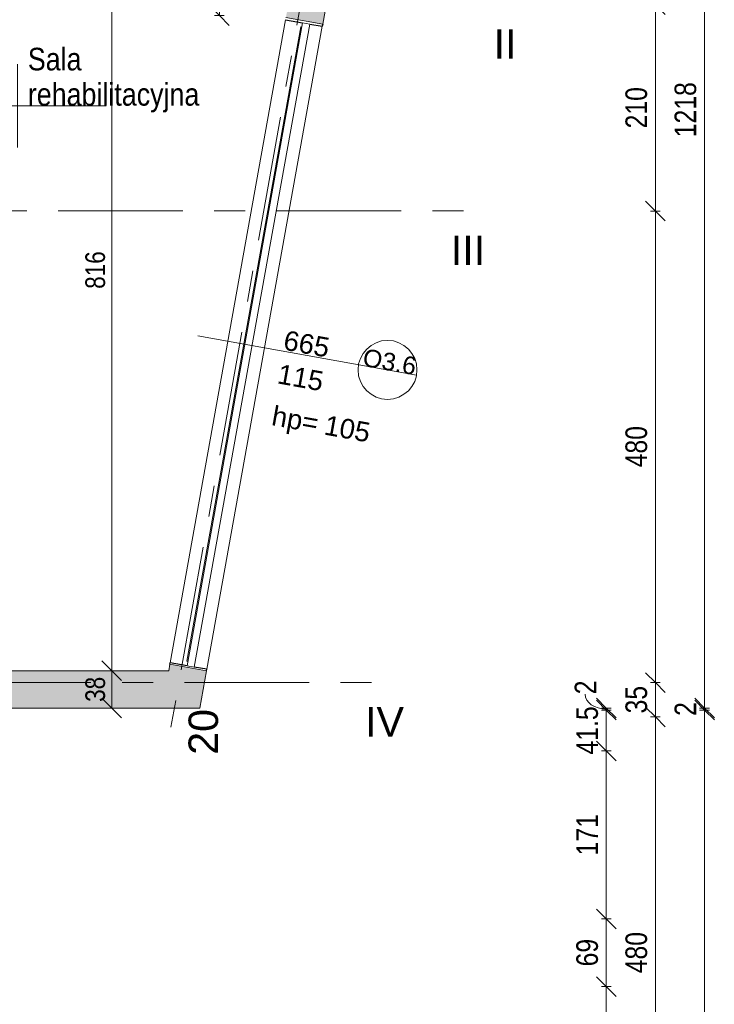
# Model space of a CAD drawing. Header units: centimetres. Extents: x -1737 to 22393, y -8842 to 3838.
# Tile 154 of 174: x 1402 to 2109, y 2036 to 3038. Entities that reach past the tile are written whole.
import ezdxf

# ---------------------------------------------------------------- set-up
doc = ezdxf.new("R2010")
doc.units = ezdxf.units.CM
doc.linetypes.add('Oś', pattern=[222.25, 127, -31.75, 31.75, -31.75])
for name, color, linetype, lineweight in [('A-ANNO-DIMS', 211, 'Continuous', 13), ('A-ANNO-DIMS-100', 211, 'Continuous', 13), ('A-AREA-IDEN', 2, 'Continuous', 13), ('A-GLAZ', 151, 'Continuous', 13), ('A-GLAZ-IDEN', 152, 'Continuous', 13), ('A-WALL', 113, 'Continuous', 13), ('A-WALL-PATT', 111, 'Continuous', 13), ('S-GRID', 1, 'Continuous', 13), ('S-GRID-IDEN', 1, 'Continuous', 13)]:
    doc.layers.add(name, color=color, linetype=linetype, lineweight=lineweight)
doc.styles.add('Arial Narrow_1', font='ARIALN.TTF', dxfattribs={"height": 22})
doc.styles.add('Arial Narrow_2', font='ARIALN.TTF', dxfattribs={"height": 20})
doc.styles.add('Arial_11', font='arial.ttf', dxfattribs={"height": 0.2})
doc.styles.add('Arial_4', font='arial.ttf', dxfattribs={"height": 30})
doc.styles.add('Arial_5', font='arial.ttf', dxfattribs={"height": 20})
doc.styles.add('Arial_7', font='arial.ttf', dxfattribs={"width": 0.85, "height": 23})
doc.styles.add('Arial_9', font='arial.ttf', dxfattribs={"height": 18})
doc.dimstyles.new('Diagonal_1_100__0_1_', dxfattribs={"dimscale": 30.48, "dimtxt": 22.515481, "dimasz": 0.656168, "dimexe": 0.164042, "dimexo": 0.0625, "dimgap": 0.065617, "dimtad": 1, "dimdec": 1, "dimrnd": 0.1, "dimdsep": 46, "dimtxsty": 'Arial Narrow_1', "dimblk1": 'OBLIQUE', "dimblk2": 'OBLIQUE', "dimsah": 1, "dimcen": 0.09, "dimazin": 0, "dimtfac": 1, "dimtdec": 4, "dimtix": 1, "dimtmove": 0, "dimatfit": 3, "dimfxl": 0, "dimtvp": 1, "dimtolj": 1, "dimtzin": 0, "dimarcsym": 0})
doc.dimstyles.new('Diagonal_1_100__0_1__1', dxfattribs={"dimscale": 30.48, "dimtxt": 22.515481, "dimasz": 0.656168, "dimexe": 0.164042, "dimexo": 0.0625, "dimgap": 0.065617, "dimtad": 1, "dimdec": 1, "dimrnd": 0.1, "dimdsep": 46, "dimtxsty": 'Arial Narrow_1', "dimblk1": 'OBLIQUE', "dimblk2": 'OBLIQUE', "dimsah": 1, "dimcen": 0.09, "dimazin": 0, "dimtfac": 1, "dimtdec": 4, "dimtix": 1, "dimtmove": 1, "dimatfit": 3, "dimfxl": 0, "dimtvp": 1, "dimtolj": 1, "dimtzin": 0, "dimarcsym": 0})
doc.dimstyles.new('Diagonal_1_100__0__wewnętrzne', dxfattribs={"dimscale": 30.48, "dimtxt": 20.468619, "dimasz": 0.656168, "dimexe": 0.164042, "dimexo": 0.0625, "dimgap": 0.032808, "dimtad": 1, "dimdec": 0, "dimdsep": 46, "dimtxsty": 'Arial Narrow_2', "dimblk1": 'OBLIQUE', "dimblk2": 'OBLIQUE', "dimsah": 1, "dimcen": 0.09, "dimazin": 0, "dimtfac": 1, "dimtdec": 4, "dimtix": 1, "dimtmove": 0, "dimatfit": 3, "dimfxl": 0, "dimtvp": 1, "dimtolj": 1, "dimtzin": 0, "dimarcsym": 0})

# ---------------------------------------------------------------- blocks, each defined once
blk = doc.blocks.new('Okno - automatyczna etykieta - 665x115-2596210-3_piętro I __3_90 m_ - stan projektowany')
at = {"layer": 'A-GLAZ'}
for p, q in [((-332.5, 1.5), (332.5, 1.5)), ((-332.5, -6), (-332.5, 1.5)), ((-328, 2.5), (328, 2.5)), ((-328, 1.5), (-328, 2.5)), ((328, 2.5), (328, 1.5)), ((332.5, 1.5), (332.5, -6)), ((-332.5, -6), (332.5, -6)), ((332.5, -6), (-332.5, -6))]:
    blk.add_line(p, q, dxfattribs=at)
blk = doc.blocks.new('DIMBLOCK25-3_piętro I __3_90 m_ - stan projektowany')
at = {"layer": 'A-ANNO-DIMS-100', "transparency": 16777216}
for p, q in [((2049.3, 2328.3), (2039.3, 2338.3)), ((2044.3, 2328.3), (2054.3, 2328.3)), ((2049.3, 2328.3), (2044.3, 2328.3)), ((2049.3, 1848.3), (2049.3, 2328.3)), ((2049.3, 2328.3), (2059.3, 2318.3)), ((2049.3, 1848.3), (2039.3, 1858.3)), ((2044.3, 1848.3), (2054.3, 1848.3)), ((2049.3, 1848.3), (2044.3, 1848.3)), ((2049.3, 1848.3), (2059.3, 1838.3))]:
    blk.add_line(p, q, dxfattribs=at)
at = {"layer": 'A-ANNO-DIMS-100', "color": 0, "transparency": 16777216, "insert": (2018.8, 2067.4), "char_height": 22, "width": 50.177, "attachment_point": 1, "rotation": 90, "line_spacing_factor": 0.974696, "style": 'Arial Narrow_1'}
blk.add_mtext('480', dxfattribs=at)
blk = doc.blocks.new('_Oblique')
at = {"color": 0, "linetype": 'ByBlock', "lineweight": -2}
blk.add_line((-0.5, -0.5), (0.5, 0.5), dxfattribs=at)
blk = doc.blocks.new('DIMBLOCK26-3_piętro I __3_90 m_ - stan projektowany')
at = {"layer": 'A-ANNO-DIMS-100', "transparency": 16777216}
for p, q in [((2049.3, 2363.3), (2039.3, 2373.3)), ((2044.3, 2363.3), (2054.3, 2363.3)), ((2049.3, 2363.3), (2044.3, 2363.3)), ((2049.3, 2328.3), (2049.3, 2363.3)), ((2049.3, 2363.3), (2059.3, 2353.3)), ((2049.3, 2328.3), (2039.3, 2338.3)), ((2044.3, 2328.3), (2054.3, 2328.3)), ((2049.3, 2328.3), (2044.3, 2328.3)), ((2049.3, 2328.3), (2059.3, 2318.3))]:
    blk.add_line(p, q, dxfattribs=at)
at = {"layer": 'A-ANNO-DIMS-100', "color": 0, "transparency": 16777216, "insert": (2018.8, 2331.9), "char_height": 22, "width": 33.452, "attachment_point": 1, "rotation": 90, "line_spacing_factor": 0.974696, "style": 'Arial Narrow_1'}
blk.add_mtext('35', dxfattribs=at)
blk = doc.blocks.new('DIMBLOCK27-3_piętro I __3_90 m_ - stan projektowany')
at = {"layer": 'A-ANNO-DIMS-100', "transparency": 16777216}
for p, q in [((2049.3, 2843.3), (2039.3, 2853.3)), ((2044.3, 2843.3), (2054.3, 2843.3)), ((2049.3, 2843.3), (2044.3, 2843.3)), ((2049.3, 2363.3), (2049.3, 2843.3)), ((2049.3, 2843.3), (2059.3, 2833.3)), ((2049.3, 2363.3), (2039.3, 2373.3)), ((2044.3, 2363.3), (2054.3, 2363.3)), ((2049.3, 2363.3), (2044.3, 2363.3)), ((2049.3, 2363.3), (2059.3, 2353.3))]:
    blk.add_line(p, q, dxfattribs=at)
at = {"layer": 'A-ANNO-DIMS-100', "color": 0, "transparency": 16777216, "insert": (2018.8, 2582.4), "char_height": 22, "width": 50.177, "attachment_point": 1, "rotation": 90, "line_spacing_factor": 0.974696, "style": 'Arial Narrow_1'}
blk.add_mtext('480', dxfattribs=at)
blk = doc.blocks.new('DIMBLOCK28-3_piętro I __3_90 m_ - stan projektowany')
at = {"layer": 'A-ANNO-DIMS-100', "transparency": 16777216}
for p, q in [((2049.3, 3053.3), (2039.3, 3063.3)), ((2044.3, 3053.3), (2054.3, 3053.3)), ((2049.3, 3053.3), (2044.3, 3053.3)), ((2049.3, 2843.3), (2049.3, 3053.3)), ((2049.3, 3053.3), (2059.3, 3043.3)), ((2049.3, 2843.3), (2039.3, 2853.3)), ((2044.3, 2843.3), (2054.3, 2843.3)), ((2049.3, 2843.3), (2044.3, 2843.3)), ((2049.3, 2843.3), (2059.3, 2833.3))]:
    blk.add_line(p, q, dxfattribs=at)
at = {"layer": 'A-ANNO-DIMS-100', "color": 0, "transparency": 16777216, "insert": (2018.8, 2927.4), "char_height": 22, "width": 50.177, "attachment_point": 1, "rotation": 90, "line_spacing_factor": 0.974696, "style": 'Arial Narrow_1'}
blk.add_mtext('210', dxfattribs=at)
blk = doc.blocks.new('DIMBLOCK31-3_piętro I __3_90 m_ - stan projektowany')
at = {"layer": 'A-ANNO-DIMS-100', "transparency": 16777216}
for p, q in [((2099.3, 2337.3), (2089.3, 2347.3)), ((2099.3, 2335.3), (2089.3, 2345.3)), ((2094.3, 2337.3), (2104.3, 2337.3)), ((2099.3, 2337.3), (2094.3, 2337.3)), ((2094.3, 2335.3), (2104.3, 2335.3)), ((2099.3, 2335.3), (2094.3, 2335.3)), ((2099.3, 2337.3), (2099.3, 2335.3)), ((2099.3, 2337.3), (2109.3, 2327.3)), ((2099.3, 2335.3), (2109.3, 2325.3))]:
    blk.add_line(p, q, dxfattribs=at)
at = {"layer": 'A-ANNO-DIMS-100', "color": 0, "transparency": 16777216, "insert": (2068.8, 2329.4), "char_height": 22, "width": 16.726, "attachment_point": 1, "rotation": 90, "line_spacing_factor": 0.974696, "style": 'Arial Narrow_1'}
blk.add_mtext('\\fArial Narrow|b0|i0|c238|p34|;2', dxfattribs=at)
blk = doc.blocks.new('DIMBLOCK32-3_piętro I __3_90 m_ - stan projektowany')
at = {"layer": 'A-ANNO-DIMS-100', "transparency": 16777216}
for p, q in [((2099.3, 2335.3), (2089.3, 2345.3)), ((2094.3, 2335.3), (2104.3, 2335.3)), ((2099.3, 2335.3), (2094.3, 2335.3)), ((2099.3, 2335.3), (2099.3, 381.3)), ((2099.3, 2335.3), (2109.3, 2325.3)), ((2099.3, 381.3), (2089.3, 391.3)), ((2094.3, 381.3), (2104.3, 381.3)), ((2099.3, 381.3), (2094.3, 381.3)), ((2099.3, 381.3), (2109.3, 371.3))]:
    blk.add_line(p, q, dxfattribs=at)
at = {"layer": 'A-ANNO-DIMS-100', "color": 0, "transparency": 16777216, "insert": (2068.8, 1330.4), "char_height": 22, "width": 66.903, "attachment_point": 1, "rotation": 90, "line_spacing_factor": 0.974696, "style": 'Arial Narrow_1'}
blk.add_mtext('1954', dxfattribs=at)
blk = doc.blocks.new('DIMBLOCK95-3_piętro I __3_90 m_ - stan projektowany')
at = {"layer": 'A-ANNO-DIMS-100', "transparency": 16777216}
for p, q in [((1495.9, 2375.3), (1485.9, 2385.3)), ((1490.9, 2375.3), (1500.9, 2375.3)), ((1495.9, 2375.3), (1490.9, 2375.3)), ((1495.9, 2337.3), (1495.9, 2375.3)), ((1495.9, 2375.3), (1505.9, 2365.3)), ((1495.9, 2337.3), (1485.9, 2347.3)), ((1490.9, 2337.3), (1500.9, 2337.3)), ((1495.9, 2337.3), (1490.9, 2337.3)), ((1495.9, 2337.3), (1505.9, 2327.3))]:
    blk.add_line(p, q, dxfattribs=at)
at = {"layer": 'A-ANNO-DIMS-100', "color": 0, "transparency": 16777216, "insert": (1469.1, 2343.7), "char_height": 20, "width": 30.411, "attachment_point": 1, "rotation": 90, "line_spacing_factor": 0.974696, "style": 'Arial Narrow_2'}
blk.add_mtext('38', dxfattribs=at)
blk = doc.blocks.new('DIMBLOCK96-3_piętro I __3_90 m_ - stan projektowany')
at = {"layer": 'A-ANNO-DIMS-100', "transparency": 16777216}
for p, q in [((1495.9, 3190.8), (1485.9, 3200.8)), ((1490.9, 3190.8), (1500.9, 3190.8)), ((1495.9, 3190.8), (1490.9, 3190.8)), ((1495.9, 2375.3), (1495.9, 3190.8)), ((1495.9, 3190.8), (1505.9, 3180.8)), ((1495.9, 2375.3), (1485.9, 2385.3)), ((1490.9, 2375.3), (1500.9, 2375.3)), ((1495.9, 2375.3), (1490.9, 2375.3)), ((1495.9, 2375.3), (1505.9, 2365.3))]:
    blk.add_line(p, q, dxfattribs=at)
at = {"layer": 'A-ANNO-DIMS-100', "color": 0, "transparency": 16777216, "insert": (1469.1, 2764.1), "char_height": 20, "width": 45.616, "attachment_point": 1, "rotation": 90, "line_spacing_factor": 0.974696, "style": 'Arial Narrow_2'}
blk.add_mtext('816', dxfattribs=at)
blk = doc.blocks.new('DIMBLOCK135-3_piętro I __3_90 m_ - stan projektowany')
at = {"layer": 'A-ANNO-DIMS-100', "transparency": 16777216}
for p, q in [((2099.3, 3555.3), (2089.3, 3565.3)), ((2094.3, 3555.3), (2104.3, 3555.3)), ((2099.3, 3555.3), (2094.3, 3555.3)), ((2099.3, 2337.3), (2099.3, 3555.3)), ((2099.3, 3555.3), (2109.3, 3545.3)), ((2099.3, 2337.3), (2089.3, 2347.3)), ((2094.3, 2337.3), (2104.3, 2337.3)), ((2099.3, 2337.3), (2094.3, 2337.3)), ((2099.3, 2337.3), (2109.3, 2327.3))]:
    blk.add_line(p, q, dxfattribs=at)
at = {"layer": 'A-ANNO-DIMS-100', "color": 0, "transparency": 16777216, "insert": (2068.8, 2918.4), "char_height": 22, "width": 66.903, "attachment_point": 1, "rotation": 90, "line_spacing_factor": 0.974696, "style": 'Arial Narrow_1'}
blk.add_mtext('1218', dxfattribs=at)
blk = doc.blocks.new('DIMBLOCK208-3_piętro I __3_90 m_ - stan projektowany')
at = {"layer": 'A-ANNO-DIMS-100', "transparency": 16777216}
for p, q in [((1605.5, 3190.8), (1595.5, 3200.8)), ((1600.5, 3190.8), (1610.5, 3190.8)), ((1605.5, 3190.8), (1600.5, 3190.8)), ((1605.5, 3042.2), (1605.5, 3190.8)), ((1605.5, 3190.8), (1615.5, 3180.8)), ((1605.5, 3042.2), (1595.5, 3052.2)), ((1610.5, 3042.2), (1600.5, 3042.2)), ((1605.5, 3042.2), (1615.5, 3032.2)), ((1605.5, 3042.2), (1610.5, 3042.2))]:
    blk.add_line(p, q, dxfattribs=at)
at = {"layer": 'A-ANNO-DIMS-100', "color": 0, "transparency": 16777216, "insert": (1578.7, 3097.5), "char_height": 20, "width": 45.616, "attachment_point": 1, "rotation": 90, "line_spacing_factor": 0.974696, "style": 'Arial Narrow_2'}
blk.add_mtext('149', dxfattribs=at)
blk = doc.blocks.new('DIMBLOCK232-3_piętro I __3_90 m_ - stan projektowany')
at = {"layer": 'A-ANNO-DIMS-100', "transparency": 16777216}
for p, q in [((1999.3, 2053.8), (1989.3, 2063.8)), ((1994.3, 2053.8), (2004.3, 2053.8)), ((1999.3, 2053.8), (1994.3, 2053.8)), ((1999.3, 1882.8), (1999.3, 2053.8)), ((1999.3, 2053.8), (2009.3, 2043.8)), ((1999.3, 1882.8), (1989.3, 1892.8)), ((1994.3, 1882.8), (2004.3, 1882.8)), ((1999.3, 1882.8), (1994.3, 1882.8)), ((1999.3, 1882.8), (2009.3, 1872.8))]:
    blk.add_line(p, q, dxfattribs=at)
at = {"layer": 'A-ANNO-DIMS-100', "color": 0, "transparency": 16777216, "insert": (1968.8, 1947.4), "char_height": 22, "width": 50.177, "attachment_point": 1, "rotation": 90, "line_spacing_factor": 0.974696, "style": 'Arial Narrow_1'}
blk.add_mtext('171', dxfattribs=at)
blk = doc.blocks.new('DIMBLOCK233-3_piętro I __3_90 m_ - stan projektowany')
at = {"layer": 'A-ANNO-DIMS-100', "transparency": 16777216}
for p, q in [((1999.3, 2122.8), (1989.3, 2132.8)), ((1994.3, 2122.8), (2004.3, 2122.8)), ((1999.3, 2122.8), (1994.3, 2122.8)), ((1999.3, 2053.8), (1999.3, 2122.8)), ((1999.3, 2122.8), (2009.3, 2112.8)), ((1999.3, 2053.8), (1989.3, 2063.8)), ((1994.3, 2053.8), (2004.3, 2053.8)), ((1999.3, 2053.8), (1994.3, 2053.8)), ((1999.3, 2053.8), (2009.3, 2043.8))]:
    blk.add_line(p, q, dxfattribs=at)
at = {"layer": 'A-ANNO-DIMS-100', "color": 0, "transparency": 16777216, "insert": (1968.8, 2074.4), "char_height": 22, "width": 33.452, "attachment_point": 1, "rotation": 90, "line_spacing_factor": 0.974696, "style": 'Arial Narrow_1'}
blk.add_mtext('69', dxfattribs=at)
blk = doc.blocks.new('DIMBLOCK234-3_piętro I __3_90 m_ - stan projektowany')
at = {"layer": 'A-ANNO-DIMS-100', "transparency": 16777216}
for p, q in [((1999.3, 2293.8), (1989.3, 2303.8)), ((1994.3, 2293.8), (2004.3, 2293.8)), ((1999.3, 2293.8), (1994.3, 2293.8)), ((1999.3, 2122.8), (1999.3, 2293.8)), ((1999.3, 2293.8), (2009.3, 2283.8)), ((1999.3, 2122.8), (1989.3, 2132.8)), ((1994.3, 2122.8), (2004.3, 2122.8)), ((1999.3, 2122.8), (1994.3, 2122.8)), ((1999.3, 2122.8), (2009.3, 2112.8))]:
    blk.add_line(p, q, dxfattribs=at)
at = {"layer": 'A-ANNO-DIMS-100', "color": 0, "transparency": 16777216, "insert": (1968.8, 2187.4), "char_height": 22, "width": 50.177, "attachment_point": 1, "rotation": 90, "line_spacing_factor": 0.974696, "style": 'Arial Narrow_1'}
blk.add_mtext('171', dxfattribs=at)
blk = doc.blocks.new('DIMBLOCK235-3_piętro I __3_90 m_ - stan projektowany')
at = {"layer": 'A-ANNO-DIMS-100', "transparency": 16777216}
for p, q in [((1999.3, 2335.3), (1989.3, 2345.3)), ((1994.3, 2335.3), (2004.3, 2335.3)), ((1999.3, 2335.3), (1994.3, 2335.3)), ((1999.3, 2293.8), (1999.3, 2335.3)), ((1999.3, 2335.3), (2009.3, 2325.3)), ((1999.3, 2293.8), (1989.3, 2303.8)), ((1994.3, 2293.8), (2004.3, 2293.8)), ((1999.3, 2293.8), (1994.3, 2293.8)), ((1999.3, 2293.8), (2009.3, 2283.8))]:
    blk.add_line(p, q, dxfattribs=at)
at = {"layer": 'A-ANNO-DIMS-100', "color": 0, "transparency": 16777216, "insert": (1968.8, 2290.1), "char_height": 22, "width": 58.755, "attachment_point": 1, "rotation": 90, "line_spacing_factor": 0.974696, "style": 'Arial Narrow_1'}
blk.add_mtext('41.5', dxfattribs=at)
blk = doc.blocks.new('DIMBLOCK236-3_piętro I __3_90 m_ - stan projektowany')
at = {"layer": 'A-ANNO-DIMS-100', "transparency": 16777216}
for p, q in [((1999.3, 2337.3), (1989.3, 2347.3)), ((1999.3, 2335.3), (1989.3, 2345.3)), ((1994.3, 2337.3), (2004.3, 2337.3)), ((1999.3, 2337.3), (1994.3, 2337.3)), ((1994.3, 2335.3), (2004.3, 2335.3)), ((1999.3, 2335.3), (1994.3, 2335.3)), ((1999.3, 2335.3), (1999.3, 2337.3)), ((1999.3, 2337.3), (2009.3, 2327.3)), ((1999.3, 2335.3), (2009.3, 2325.3))]:
    blk.add_line(p, q, dxfattribs=at)
blk.add_ellipse((1999.3, 2351.4), major_axis=(21.6, 0), ratio=0.697251, start_param=3.141593, end_param=4.712389, dxfattribs=at)
at = {"layer": 'A-ANNO-DIMS-100', "color": 0, "transparency": 16777216, "insert": (1967.1, 2351.4), "char_height": 22, "width": 16.726, "attachment_point": 1, "rotation": 90, "line_spacing_factor": 0.974696, "style": 'Arial Narrow_1'}
blk.add_mtext('\\fArial Narrow|b0|i0|c238|p34|;2', dxfattribs=at)
blk = doc.blocks.new('METKA_POMIESZCZENIA2 - Rozbudowana - bez ramki-2396678-3_piętro I __3_90 m_ - stan projektowany')
at = {"layer": 'A-AREA-IDEN'}
for p, q in [((0, 0.425), (0, 0)), ((0.098, 0), (-0.8, 0)), ((-0.8, 0), (0.9, 0)), ((0, 0), (0, -0.425))]:
    blk.add_line(p, q, dxfattribs=at)
blk = doc.blocks.new('Okno_PG_typ 100 - metka _wys_parapetu-2491532-3_piętro I __3_90 m_ - stan projektowany')
at = {"layer": 'A-GLAZ-IDEN'}
blk.add_line((0, -1.895), (0, 0.368), dxfattribs=at)
blk.add_circle((0, 0.068), 0.3, dxfattribs=at)
at = {"layer": 'A-GLAZ-IDEN', "insert": (0.562, -1.004), "char_height": 0.2, "width": 0.4949, "attachment_point": 1, "rotation": 90, "line_spacing_factor": 0.936439, "style": 'Arial_11'}
blk.add_mtext('\\pt1.27,2.54,3.81,5.08,6.35,7.62,8.89,10.16,11.43,12.7,13.97,15.24,16.51,17.78,19.05,20.32,21.59,22.86,24.13,25.4,26.67,27.94,29.21,30.48,31.75,33.02,34.29,35.56,36.83,38.1,39.37,40.64;hp=', dxfattribs=at)

msp = doc.modelspace()

# ---------------------------------------------------------------- hatches: boundary and pattern name
at = {"layer": 'A-WALL-PATT', "lineweight": 5}
h = msp.add_hatch(color=254, dxfattribs=at)
h.paths.add_polyline_path([(1547.1, 2337.33), (1585.71, 2337.33), (1592.53, 2375.33), (1553.92, 2375.33)], flags=0)
h.paths.add_polyline_path([(1710.71, 3033.73), (1796.07, 3509.33), (1757.46, 3509.33), (1673.25, 3040.16), (1700.3, 3035.39), (1710.65, 3033.74)], flags=0)
h = msp.add_hatch(color=254, dxfattribs=at)
h.paths.add_polyline_path([(1585.71, 2375.33), (1592.53, 2375.33), (1555.13, 2382.04), (1553.92, 2375.33), (1572.62, 2375.33)], flags=0)
h.paths.add_polyline_path([(1710.65, 3033.44), (1710.65, 3033.74), (1700.3, 3035.3), (1710.28, 3033.51)], flags=0)
msp.add_hatch(color=254, dxfattribs=at).paths.add_polyline_path([(1547.1, 2337.33), (1553.92, 2375.33), (1209.38, 2375.33), (1209.38, 2337.33), (1261.75, 2337.33)], flags=0)

# ---------------------------------------------------------------- linework, layer by layer
at = {"layer": 'A-WALL', "lineweight": 9}
for p, q in [((1804.33, 3555.33), (1710.65, 3033.44)), ((1555.39, 2383.52), (1672.87, 3038.06)), ((1710.28, 3031.34), (1592.8, 2376.8)), ((1234.38, 2375.33), (1553.92, 2375.33)), ((1555.13, 2382.04), (1553.92, 2375.33)), ((1585.71, 2337.33), (1592.53, 2375.33)), ((1585.71, 2337.33), (1209.38, 2337.33))]:
    msp.add_line(p, q, dxfattribs=at)
at = {"layer": 'A-WALL', "color": 250, "lineweight": 25}
for p, q in [((1672.87, 3038.06), (1690.1, 3034.96)), ((1697.48, 3033.64), (1710.28, 3031.34)), ((1710.65, 3033.44), (1710.28, 3031.34)), ((1555.13, 2382.04), (1555.39, 2383.52)), ((1572.62, 2380.42), (1555.39, 2383.52)), ((1592.8, 2376.8), (1580, 2379.1)), ((1592.53, 2375.33), (1592.8, 2376.8))]:
    msp.add_line(p, q, dxfattribs=at)
at = {"layer": 'A-WALL'}
for p, q in [((1673.25, 3040.16), (1710.65, 3033.44)), ((1592.53, 2375.33), (1555.13, 2382.04))]:
    msp.add_line(p, q, dxfattribs=at)
at = {"layer": 'S-GRID', "linetype": 'Oś'}
for p, q in [((1785.44, 3594.96), (1556.23, 2317.96)), ((-1225.62, 2843.33), (1859.41, 2843.33)), ((-1319.27, 2363.33), (1774.38, 2363.33))]:
    msp.add_line(p, q, dxfattribs=at)

# ---------------------------------------------------------------- block references
at = {"layer": 'A-AREA-IDEN', "xscale": 99.99999999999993, "yscale": 99.99999999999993, "zscale": 99.99999999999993}
msp.add_blockref('METKA_POMIESZCZENIA2 - Rozbudowana - bez ramki-2396678-3_piętro I __3_90 m_ - stan projektowany', (1400.12, 2950.38), dxfattribs=at)
at = {"layer": 'A-GLAZ', "rotation": 79.82448915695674}
msp.add_blockref('Okno - automatyczna etykieta - 665x115-2596210-3_piętro I __3_90 m_ - stan projektowany', (1632.84, 2707.43), dxfattribs=at)
at = {"layer": 'A-GLAZ-IDEN', "xscale": 99.99999999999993, "yscale": 99.99999999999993, "zscale": 99.99999999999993, "rotation": 259.824489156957}
msp.add_blockref('Okno_PG_typ 100 - metka _wys_parapetu-2491532-3_piętro I __3_90 m_ - stan projektowany', (1769.95, 2682.82), dxfattribs=at)

# ---------------------------------------------------------------- texts
at = {"layer": 'A-AREA-IDEN', "insert": (1410.55, 2943.6), "char_height": 23, "width": 172.04, "attachment_point": 7, "line_spacing_factor": 0.936439, "style": 'Arial_7'}
msp.add_mtext('\\pt84.99995,169.9999,255.00008,340.00003,424.99998,509.99993,595.00011,680.00006,765.00001,849.99996,934.99991,1020.00009,1105.00004,1189.99999,1274.99994,1359.99989,1445.00007,1530.00002,1614.99997,1699.99992,1785.0001,1870.00005,1955,2039.99995,2124.9999,2210.00008,2295.00003,2379.99998,2464.99993,2550.00011,2635.00006,2720.00001;Sala\\Prehabilitacyjna', dxfattribs=at)
at = {"layer": 'A-GLAZ-IDEN', "rotation": 349.82449, "line_spacing_factor": 0.936439}
for s, insert, char_height, width, attachment_point, style in [('\\pt127,254,381,508,635,762,889,1016,1143,1270,1397,1524,1651,1778,1905,2032,2159,2286,2413,2540,2667,2794,2921,3048,3175,3302,3429,3556,3683,3810,3937,4064;665', (1694.31, 2707.97), 20, 48.3, 5, 'Arial_5'), ('\\pt127.00008,253.99998,381.00006,507.99996,635.00004,761.99994,889.00002,1015.99992,1143,1270.00008,1396.99998,1524.00006,1650.99996,1778.00004,1904.99994,2032.00002,2158.99992,2286,2413.00008,2539.99998,2667.00006,2793.99996,2921.00004,3047.99994,3175.00002,3301.99992,3429,3556.00008,3682.99998,3810.00006,3936.99996,4064.00004;O3.6', (1778.84, 2689.74), 18, 54.3, 5, 'Arial_9'), ('\\pt127,254,381,508,635,762,889,1016,1143,1270,1397,1524,1651,1778,1905,2032,2159,2286,2413,2540,2667,2794,2921,3048,3175,3302,3429,3556,3683,3810,3937,4064;115', (1688.15, 2673.64), 20, 48.3, 5, 'Arial_5'), ('\\pt127,254,381,508,635,762,889,1016,1143,1270,1397,1524,1651,1778,1905,2032,2159,2286,2413,2540,2667,2794,2921,3048,3175,3302,3429,3556,3683,3810,3937,4064;105', (1714.64, 2635.62), 20, 48.3, 1, 'Arial_5')]:
    msp.add_mtext(s, dxfattribs=dict(at, insert=insert, char_height=char_height, width=width, attachment_point=attachment_point, style=style))
at = {"layer": 'S-GRID-IDEN', "char_height": 30, "attachment_point": 5, "line_spacing_factor": 0.936439, "style": 'Arial_4'}
for s, insert, width in [('\\pt126.9999,254.0001,381,507.9999,635.0001,762,888.9999,1016.0001,1143,1269.9999,1397.0001,1524,1650.9999,1778.0001,1905,2031.9999,2159.0001,2286,2412.9999,2540.0001,2667,2793.9999,2921.0001,3048,3174.9999,3302.0001,3429,3555.9999,3683.0001,3810,3936.9999,4064.0001;II', (1896.27, 3013.38), 24.5), ('\\pt126.9999,254.0001,381,507.9999,635.0001,762,888.9999,1016.0001,1143,1269.9999,1397.0001,1524,1650.9999,1778.0001,1905,2031.9999,2159.0001,2286,2412.9999,2540.0001,2667,2793.9999,2921.0001,3048,3174.9999,3302.0001,3429,3555.9999,3683.0001,3810,3936.9999,4064.0001;III', (1858.58, 2803.38), 36.4), ('\\pt126.9999,254.0001,381,507.9999,635.0001,762,888.9999,1016.0001,1143,1269.9999,1397.0001,1524,1650.9999,1778.0001,1905,2031.9999,2159.0001,2286,2412.9999,2540.0001,2667,2793.9999,2921.0001,3048,3174.9999,3302.0001,3429,3555.9999,3683.0001,3810,3936.9999,4064.0001;IV', (1773.6, 2323.38), 41)]:
    msp.add_mtext(s, dxfattribs=dict(at, insert=insert, width=width))
at = {"layer": 'S-GRID-IDEN', "insert": (1589.33, 2313.1), "char_height": 30, "width": 48.3, "attachment_point": 5, "rotation": 90, "line_spacing_factor": 0.936439, "style": 'Arial_4'}
msp.add_mtext('\\pt126.9999,254.0001,381,507.9999,635.0001,762,888.9999,1016.0001,1143,1269.9999,1397.0001,1524,1650.9999,1778.0001,1905,2031.9999,2159.0001,2286,2412.9999,2540.0001,2667,2793.9999,2921.0001,3048,3174.9999,3302.0001,3429,3555.9999,3683.0001,3810,3936.9999,4064.0001;20', dxfattribs=at)

# ---------------------------------------------------------------- dimensions: what is measured, and where the dimension line sits
at = {"layer": 'A-ANNO-DIMS'}
for base, p1, p2, dimstyle, override, picture, middle in [((2099.25, 3555.33), (2094.25, 2337.33), (2094.25, 3555.33), 'Diagonal_1_100__0_1_', {"dimpost": '<>', "dimfxl": 1218}, 'DIMBLOCK135-3_piętro I __3_90 m_ - stan projektowany', (2086.02, 2946.33)), ((1495.9409524, 3190.82555458), (1490.9409524, 2375.32555458), (1490.9409524, 3190.82555458), 'Diagonal_1_100__0__wewnętrzne', {"dimpost": '<>', "dimfxl": 815.5}, 'DIMBLOCK96-3_piętro I __3_90 m_ - stan projektowany', (1484.72949259, 2783.07555458)), ((1605.51, 3190.83), (1610.51, 3042.23), (1600.51, 3190.83), 'Diagonal_1_100__0__wewnętrzne', {"dimpost": '<>', "dimfxl": 148.930221}, 'DIMBLOCK208-3_piętro I __3_90 m_ - stan projektowany', (1594.3, 3116.53)), ((2049.25, 3053.33), (2044.25, 2843.33), (2044.25, 3053.33), 'Diagonal_1_100__0_1_', {"dimpost": '<>', "dimfxl": 210}, 'DIMBLOCK28-3_piętro I __3_90 m_ - stan projektowany', (2036.02, 2948.33)), ((2049.25, 2843.33), (2044.25, 2363.33), (2044.25, 2843.33), 'Diagonal_1_100__0_1_', {"dimpost": '<>', "dimfxl": 480}, 'DIMBLOCK27-3_piętro I __3_90 m_ - stan projektowany', (2036.02, 2603.33)), ((1495.94, 2375.33), (1490.94, 2337.33), (1490.94, 2375.33), 'Diagonal_1_100__0__wewnętrzne', {"dimpost": '<>', "dimfxl": 38}, 'DIMBLOCK95-3_piętro I __3_90 m_ - stan projektowany', (1484.73, 2356.33)), ((2049.25, 2363.33), (2044.25, 2328.33), (2044.25, 2363.33), 'Diagonal_1_100__0_1_', {"dimpost": '<>', "dimfxl": 35}, 'DIMBLOCK26-3_piętro I __3_90 m_ - stan projektowany', (2036.02, 2345.83)), ((1999.25, 2335.33), (1994.25, 2293.83), (1994.25, 2335.33), 'Diagonal_1_100__0_1_', {"dimpost": '<>', "dimfxl": 41.5}, 'DIMBLOCK235-3_piętro I __3_90 m_ - stan projektowany', (1986.02, 2314.58)), ((2099.25, 2335.33), (2094.25, 2337.33), (2094.25, 2335.33), 'Diagonal_1_100__0_1_', {"dimpost": '<>', "dimfxl": 2}, 'DIMBLOCK31-3_piętro I __3_90 m_ - stan projektowany', (2086.21, 2336.33)), ((2099.25, 381.33), (2094.25, 2335.33), (2094.25, 381.33), 'Diagonal_1_100__0_1_', {"dimpost": '<>', "dimfxl": 1954}, 'DIMBLOCK32-3_piętro I __3_90 m_ - stan projektowany', (2086.02, 1358.33)), ((2049.25, 2328.33), (2044.25, 1848.33), (2044.25, 2328.33), 'Diagonal_1_100__0_1_', {"dimpost": '<>', "dimfxl": 480}, 'DIMBLOCK25-3_piętro I __3_90 m_ - stan projektowany', (2036.02, 2088.33)), ((1999.25, 2293.83), (1994.25, 2122.83), (1994.25, 2293.83), 'Diagonal_1_100__0_1_', {"dimpost": '<>', "dimfxl": 171}, 'DIMBLOCK234-3_piętro I __3_90 m_ - stan projektowany', (1986.21, 2208.33)), ((1999.25, 2122.83), (1994.25, 2053.83), (1994.25, 2122.83), 'Diagonal_1_100__0_1_', {"dimpost": '<>', "dimfxl": 69}, 'DIMBLOCK233-3_piętro I __3_90 m_ - stan projektowany', (1986.02, 2088.33)), ((1999.25, 2053.83), (1994.25, 1882.83), (1994.25, 2053.83), 'Diagonal_1_100__0_1_', {"dimpost": '<>', "dimfxl": 171}, 'DIMBLOCK232-3_piętro I __3_90 m_ - stan projektowany', (1986.21, 1968.33))]:
    dim = msp.add_linear_dim(base=base, p1=p1, p2=p2, angle=90, dimstyle=dimstyle, override=override, dxfattribs=at)
    dim.commit()
    dim.dimension.update_dxf_attribs({"geometry": picture, "text_midpoint": middle})
dim = msp.add_linear_dim(base=(1999.25, 2337.33), p1=(1994.25, 2335.33), p2=(1994.25, 2337.33), angle=90, dimstyle='Diagonal_1_100__0_1__1', override={"dimpost": '<>', "dimfxl": 2}, dxfattribs=at)
dim.commit()
dim.dimension.update_dxf_attribs({"geometry": 'DIMBLOCK236-3_piętro I __3_90 m_ - stan projektowany', "text_midpoint": (1981.76, 2359.74), "dimtype": 160, "text_rotation": 90})

doc.saveas('drawing.dxf')
